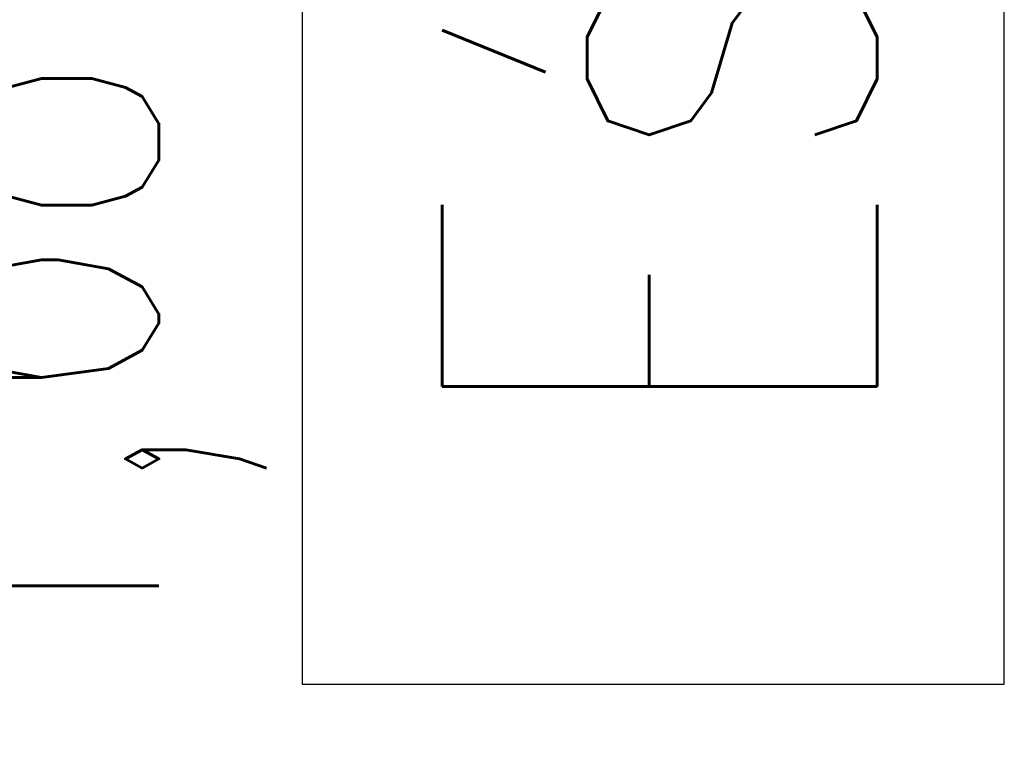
# Model space of a CAD drawing. Header units: inches. Extents: x -281236 to -70395, y 38777 to 102341.
# Tile 29 of 244: x -139603 to -139558, y 41254 to 41287. Entities that reach past the tile are written whole.
import ezdxf
from ezdxf.enums import TextEntityAlignment as Align

# ---------------------------------------------------------------- set-up
doc = ezdxf.new("R2010")
doc.units = ezdxf.units.IN
doc.header["$MEASUREMENT"] = 0
doc.layers.get('0').update_dxf_attribs({"color": 101})
for name, color, linetype in [('E-90', 6, 'Continuous'), ('E-OPIS-POM', 6, 'Continuous'), ('E35', 6, 'Continuous')]:
    doc.layers.add(name, color=color, linetype=linetype)
doc.styles.add('KA wymiar', font='romans.shx', dxfattribs={"width": 0.6})
doc.styles.add('ROMANS', font='romans', dxfattribs={"width": 0.85})

# ---------------------------------------------------------------- blocks, each defined once
blk = doc.blocks.new('pow')
at = {"style": 'KA wymiar', "width": 0.6}
for tag, p in [('01', (-0.13109, 0.08442)), ('000.00', (-0.3636, -0.40098))]:
    blk.add_attdef(tag, text='', height=0.3, dxfattribs=at).set_placement(p, align=Align.RIGHT)
for tag, p in [('POMIESZCZENIE', (0.07093, 0.08442)), ('POSADZKA', (0.07093, -0.40098))]:
    blk.add_attdef(tag, p, '', height=0.3, dxfattribs=at)

msp = doc.modelspace()

# ---------------------------------------------------------------- linework, layer by layer
at = {"layer": 'E35', "linetype": 'Continuous', "ltscale": 0.3}
msp.add_lwpolyline([(-139558.178, 41256.909), (-139558.178, 41397.242), (-139590.456, 41397.242), (-139590.456, 41256.909)], close=True, dxfattribs=at)

# ---------------------------------------------------------------- block references
at = {"layer": 'E-OPIS-POM'}
ref = msp.add_blockref('pow', (-139618.694, 41305.65), dxfattribs=dict(at, xscale=54, yscale=54, zscale=54, rotation=90))
ref.add_attrib('000.00', '11,68', dxfattribs={"layer": '0', "height": 16.2, "rotation": 90, "style": 'KA wymiar', "width": 0.6}).set_placement((-139597.041, 41286.015), align=Align.RIGHT)

# ---------------------------------------------------------------- texts
at = {"layer": 'E-90', "style": 'ROMANS', "width": 0.75}
msp.add_text('Eśr=100lux', height=20, rotation=90, dxfattribs=at).set_placement((-139574.025, 41325.564), align=Align.MIDDLE)

doc.saveas('drawing.dxf')
